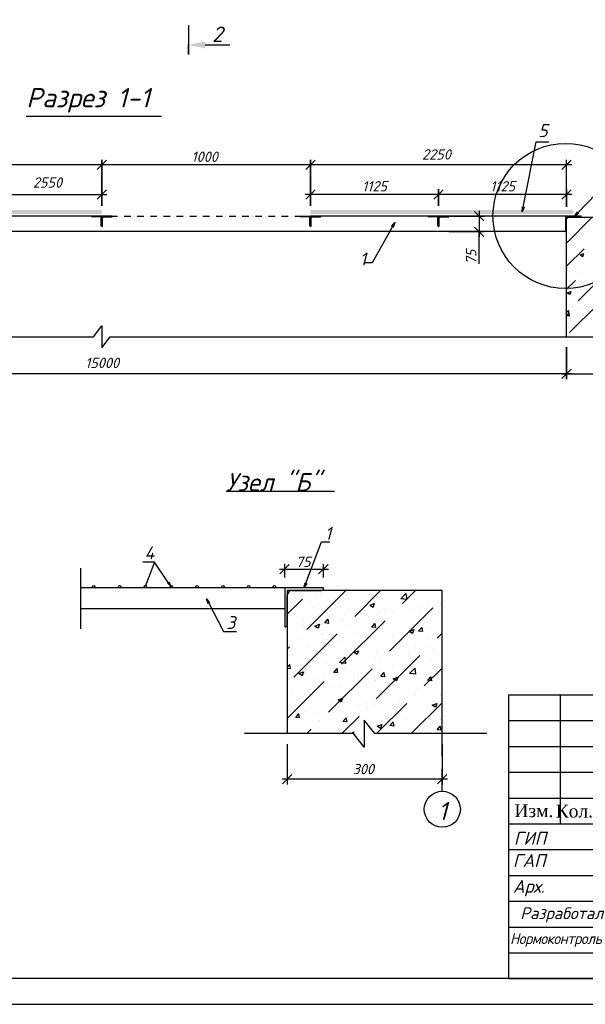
# Model space of a CAD drawing. Extents: x -119078 to 1619993, y 264752 to 340742.
# Tile 134 of 220: x 835359 to 846312, y 297222 to 316305. Entities that reach past the tile are written whole.
import ezdxf
from ezdxf.enums import TextEntityAlignment as Align

# ---------------------------------------------------------------- set-up
doc = ezdxf.new("R2010")
doc.units = 0
doc.header["$MEASUREMENT"] = 0
doc.linetypes.add('CONTI', pattern=[0])
doc.layers.get('0').update_dxf_attribs({"color": 250, "linetype": 'CONTI'})
for name, color, linetype in [('BC-Form$1$SHEET-TEXT', 7, 'Continuous'), ('PDF _Геометрия', 250, 'Continuous'), ('PDF _Сплошная заливка', 7, 'Continuous'), ('PDF _Текст', 7, 'Continuous'), ('SHTAMP', 250, 'Continuous')]:
    doc.layers.add(name, color=color, linetype=linetype)
doc.layers.add('Графа', color=7, linetype='Continuous', lineweight=30)
doc.layers.add('НАДПИСИ', color=7, linetype='Continuous', lineweight=13)
doc.layers.add('ПОДПИСИ', color=7, linetype='Continuous', lineweight=25, true_color=0xffffff)
doc.styles.add('ICOCPEUR', font='isocpeui.ttf')
doc.styles.add('ISO', font='times.ttf')
doc.styles.add('ISOCPEUR', font='isocpeui.ttf')
doc.styles.add('PDF ISOCPEUR Italic', font='isocpeui.ttf')
doc.styles.add('style2', font='times.ttf', dxfattribs={"height": 350})
doc.styles.add('ГОСТ 250', font='isocpeui.ttf', dxfattribs={"height": 250})
doc.styles.add('ГОСТ 300', font='isocpeui.ttf', dxfattribs={"height": 250})
doc.styles.add('ГОСТ 350', font='isocpeui.ttf', dxfattribs={"height": 350})

# ---------------------------------------------------------------- blocks, each defined once
blk = doc.blocks.new('подпис')
at = {"layer": 'ПОДПИСИ', "color": 5, "lineweight": 25}
for points in [[(11455381, 532519), (11455520, 532605, 0.17903), (11455562, 532678, 0.263953), (11455546, 532731, 0.190204), (11455439, 532772, 0.042436), (11455181, 532752, 0.013899), (11454174, 532517), (11454115, 532493), (11453882, 532380, 0.221782), (11453847, 532334, 0.270492), (11453872, 532305), (11455179, 532410)], [(11453991, 532491, -0.163413), (11454129, 532576, -0.667806), (11454158, 532540, -0.079434), (11453917, 532276, -0.866542), (11453898, 532297), (11453923, 532319), (11454158, 532478), (11454199, 532507), (11454264, 532591), (11454072, 532309)], [(11454383, 532593, 0.619534), (11454360, 532609), (11454273, 532534, 0.114252), (11454185, 532395, 0.215538), (11454192, 532353, 0.240273), (11454245, 532349, 0.08858), (11454403, 532470), (11454351, 532410), (11454342, 532400, 0.539095), (11454362, 532374, 0.111916), (11454481, 532411), (11454538, 532484), (11454481, 532411), (11454317, 532146, -0.358423), (11454264, 532125), (11454185, 532207, -0.402126), (11454221, 532260, -0.058846), (11454732, 532356), (11455438, 532399, 0.09128), (11455712, 532476)], [(11454538, 532484), (11454488, 532398, 0.645288), (11454510, 532376, 0.12897), (11454636, 532493), (11454594, 532430), (11454582, 532414, 0.693858), (11454605, 532387, 0.10028), (11454701, 532446), (11454746, 532507), (11454701, 532446), (11454684, 532424, 0.631808), (11454708, 532389, 0.142677), (11454805, 532452), (11454848, 532505), (11454805, 532452, 0.201941), (11454797, 532429, 0.536095), (11454830, 532405, 0.097167), (11454944, 532462), (11454981, 532503), (11454944, 532462, 0.197087), (11454932, 532431, 0.488157), (11454970, 532409, 0.093089), (11455064, 532466), (11455099, 532503), (11455064, 532466, 0.226804), (11455048, 532431, 0.355416), (11455073, 532410, 0.127937), (11455201, 532468), (11455246, 532517), (11455201, 532468, 0.196233), (11455177, 532420, 0.529409), (11455206, 532400, 0.061232), (11455381, 532519), (11455512, 532676), (11455381, 532519), (11455075, 532109)], [(11455512, 532676, -0.143099), (11455604, 532656, -0.470936), (11455617, 532604, -0.126724), (11455422, 532482), (11455497, 532497, -0.517832), (11455533, 532462, -0.176475), (11455420, 532289, -0.173079), (11455271, 532233, -0.163306), (11455188, 532261)]]:
    blk.add_lwpolyline(points, format="xyb", dxfattribs=at)
blk.add_lwpolyline([(11454115, 532493), (11454174, 532517)], dxfattribs=at)
blk = doc.blocks.new('A$C6E532752')
at = {"color": 5, "lineweight": 25}
for points in [[(2743, 2429), (2709, 2488), (2682, 2516), (2685, 2488), (2725, 2429), (2737, 2401), (2759, 2329), (2784, 2236), (2802, 2186), (2816, 2124), (2836, 2048), (2868, 1947), (2878, 1890), (2884, 1840), (2893, 1773), (2934, 1685), (2949, 1650), (2957, 1619), (2962, 1588), (2967, 1626), (2967, 1657), (2971, 1688), (2988, 1767), (3019, 1821), (3030, 1831), (3088, 1813), (3106, 1778), (3119, 1748), (3153, 1695), (3166, 1642), (3207, 1585), (3241, 1543), (3278, 1532), (3308, 1535)], [(385, 1433), (380, 1569), (321, 1749), (258, 1944), (210, 2040), (245, 2007), (287, 1975), (353, 1931), (399, 1918), (436, 1916), (474, 1941), (484, 1982), (467, 2067), (448, 2120), (427, 2157), (466, 2093), (506, 2007), (555, 1922), (602, 1823), (711, 1592), (749, 1491), (825, 1291), (868, 1187), (943, 996), (982, 875), (1013, 754), (1033, 630), (1049, 522), (1043, 416), (1007, 308), (929, 226), (815, 136), (704, 81), (535, 13), (402, 1), (314, 18), (227, 71), (137, 159), (35, 347), (12, 492), (8, 661), (75, 751), (214, 814), (217, 817), (216, 775), (183, 707), (202, 722), (286, 778), (362, 823), (424, 853), (563, 928), (732, 1029), (845, 1105), (994, 1192), (1118, 1257), (1274, 1345), (1396, 1407), (1523, 1482), (1750, 1594), (1859, 1632), (1962, 1660), (1991, 1660), (2000, 1660), (1991, 1645), (1977, 1626), (1958, 1608)], [(795, 1930), (766, 1944), (747, 1958), (732, 1969), (756, 1919), (777, 1862), (824, 1731), (861, 1650), (907, 1552), (928, 1465), (971, 1361), (999, 1299), (1019, 1250), (1060, 1148), (1086, 1070), (1110, 993), (1161, 879), (1222, 766), (1252, 693), (1282, 624), (1325, 551), (1377, 469), (1387, 437), (1386, 415), (1369, 406), (1365, 409)], [(1707, 1036), (1747, 1085), (1819, 1144), (1891, 1238), (1979, 1313), (2059, 1391), (2165, 1488), (2229, 1542), (2393, 1677), (2462, 1724), (2559, 1807), (2641, 1860), (2722, 1913), (2859, 2009), (2948, 2051), (2989, 2062), (2996, 2055)], [(2046, 1804), (2070, 1872), (2101, 1944), (2114, 2003), (2114, 2056), (2099, 2124), (2074, 2222), (2014, 2300), (1903, 2360), (1855, 2376), (1801, 2377), (1790, 2368), (1792, 2336), (1800, 2288), (1808, 2236), (1818, 2191), (1846, 2131), (1865, 2061), (1890, 2014), (1957, 1858), (2009, 1770), (2053, 1685), (2113, 1541), (2153, 1434), (2222, 1250), (2279, 1118), (2326, 993), (2364, 847), (2392, 705), (2399, 624), (2394, 571), (2362, 528), (2328, 505), (2294, 490), (2254, 483), (2188, 477), (2145, 466), (2062, 466), (2017, 466), (1987, 466), (1945, 488), (1913, 509), (1883, 532), (1855, 575), (1823, 639), (1802, 682), (1783, 739), (1781, 758), (1779, 801), (1777, 848)], [(1432, 1173), (1448, 1157), (1470, 1132), (1480, 1125), (1492, 1119), (1505, 1118), (1514, 1125), (1521, 1131), (1537, 1145), (1550, 1156), (1574, 1181), (1594, 1207), (1603, 1226), (1607, 1239), (1610, 1253), (1618, 1282), (1623, 1317), (1626, 1344), (1633, 1391), (1631, 1422), (1631, 1443), (1618, 1419), (1610, 1399), (1600, 1381), (1603, 1340), (1618, 1317), (1635, 1297), (1651, 1291), (1665, 1290), (1718, 1369), (1719, 1381), (1720, 1403), (1732, 1431), (1741, 1451), (1744, 1471), (1745, 1490), (1738, 1508), (1729, 1509), (1728, 1503), (1719, 1486), (1713, 1471), (1705, 1444), (1705, 1428), (1716, 1413), (1732, 1404), (1746, 1399), (1763, 1396), (1785, 1399), (1799, 1408), (1822, 1417), (1835, 1426), (1857, 1435), (1869, 1444), (1878, 1455), (1881, 1471), (1881, 1481), (1878, 1494), (1875, 1503)], [(2279, 1502), (2265, 1461), (2269, 1420), (2262, 1364), (2265, 1307), (2279, 1265), (2318, 1252), (2345, 1254), (2408, 1314), (2444, 1368), (2453, 1397), (2475, 1468), (2472, 1514), (2466, 1559), (2461, 1588), (2461, 1627), (2469, 1644), (2486, 1658), (2454, 1623), (2450, 1578), (2446, 1520), (2451, 1481), (2483, 1457), (2515, 1454), (2551, 1457), (2569, 1493), (2574, 1512), (2589, 1561), (2590, 1562)], [(2397, 1571), (2370, 1532), (2367, 1503), (2363, 1469), (2365, 1423), (2380, 1396), (2400, 1370), (2431, 1346), (2460, 1344), (2480, 1343), (2493, 1365), (2509, 1392), (2560, 1447), (2580, 1567), (2580, 1600), (2569, 1621), (2561, 1642), (2559, 1671), (2569, 1698), (2582, 1730), (2598, 1762), (2618, 1772)], [(2574, 1491), (2603, 1515), (2618, 1528), (2634, 1555), (2641, 1569), (2660, 1604), (2700, 1636), (2712, 1646), (2728, 1666), (2742, 1685), (2773, 1745), (2779, 1787), (2782, 1808), (2782, 1823), (2775, 1790), (2778, 1776), (2794, 1755), (2801, 1749), (2815, 1746), (2842, 1749)], [(2582, 1588), (2614, 1576), (2640, 1580), (2650, 1592), (2662, 1606), (2679, 1631), (2687, 1673), (2683, 1709), (2675, 1731), (2672, 1756), (2670, 1792), (2677, 1808), (2688, 1818), (2704, 1820), (2713, 1818)], [(1178, 1041), (1184, 1073), (1176, 1087), (1166, 1109), (1171, 1134), (1175, 1159), (1177, 1187), (1170, 1192), (1155, 1194), (1138, 1181), (1125, 1161), (1120, 1142), (1127, 1112), (1138, 1084), (1155, 1052), (1190, 1015), (1234, 985), (1242, 980), (1268, 979), (1299, 1007), (1323, 1038), (1339, 1067), (1360, 1126), (1356, 1168), (1352, 1190), (1349, 1211), (1349, 1234), (1349, 1252), (1349, 1274), (1336, 1239), (1333, 1223), (1331, 1214), (1303, 1209), (1299, 1204), (1292, 1181), (1255, 1176), (1246, 1151), (1262, 1110), (1275, 1085), (1290, 1052), (1311, 1034), (1336, 1025), (1363, 1024), (1376, 1037), (1388, 1050), (1400, 1068), (1415, 1091), (1432, 1156), (1432, 1174), (1430, 1222), (1431, 1266), (1434, 1282), (1437, 1297), (1451, 1312), (1473, 1314), (1479, 1329), (1484, 1345), (1526, 1340), (1527, 1344), (1546, 1371), (1546, 1380), (1542, 1322), (1532, 1234), (1508, 1194), (1491, 1173), (1470, 1154), (1447, 1141), (1418, 1134), (1396, 1131), (1373, 1136), (1360, 1149)], [(1530, 1229), (1542, 1212), (1557, 1204), (1585, 1194), (1591, 1202), (1609, 1200), (1619, 1205), (1645, 1223), (1669, 1249), (1676, 1260), (1685, 1281), (1698, 1313), (1704, 1324), (1704, 1324)]]:
    blk.add_spline(points, degree=3, dxfattribs=at)
blk = doc.blocks.new('A$C194E077B')
at = {"color": 5, "lineweight": 20}
for points in [[(-162, 200), (-240, 221), (-364, 241), (-364, 276), (-310, 307), (-248, 324), (-145, 351), (-37, 351), (76, 351), (195, 319), (266, 278)], [(835, 300), (835, -171), (799, -177), (729, -165), (620, -121), (593, -75), (602, -42), (665, -20), (730, 7), (798, 17), (885, 36), (885, 36), (905, 45)], [(748, 299), (746, -138)], [(42, -99), (83, -76), (96, -68), (110, -53), (122, -42), (131, -27), (137, -5), (137, 22), (125, 42), (110, 57), (100, 67), (80, 78), (58, 91), (13, 103), (-19, 112), (-87, 112), (-127, 112), (-231, 105), (-249, 100), (-271, 100), (-317, 88), (-348, 80), (-409, 70), (-436, 66), (-497, 49), (-543, 37), (-617, 24), (-665, 5), (-728, -12), (-787, -37), (-841, -58), (-859, -64), (-880, -77), (-894, -91), (-904, -101), (-904, -112), (-894, -123), (-871, -130), (-840, -134), (-808, -134), (-760, -134), (-737, -134), (-654, -127), (-612, -124), (-491, -116), (-389, -109), (-287, -102), (-158, -97), (-39, -97), (85, -89), (174, -89), (222, -82), (269, -75), (318, -67), (369, -63), (369, -63)], [(0, 0), (0, -92)], [(41, 2), (41, -98)], [(203, -24), (196, 1), (191, 21), (185, 44), (185, 65), (176, 81), (169, 93), (189, 73), (200, 70), (220, 70), (242, 70), (259, 75), (272, 78), (279, 90), (279, 70), (274, 51), (262, 26), (252, 0), (252, -16), (261, -33), (282, -45), (303, -50), (329, -43), (347, -33), (361, -19), (368, -6), (371, 33), (368, -6), (372, -22), (382, -27), (392, -33), (406, -29), (418, -26), (433, -12), (438, -3), (438, 39), (438, -3), (453, -18), (464, -25), (477, -25), (504, -20), (521, -3), (528, 9), (524, 23), (522, 41), (522, 48), (526, 55), (535, 63), (549, 63), (569, 49), (579, 25), (585, 1), (580, -18), (565, -26), (549, -26), (531, -8), (528, 9)], [(593, 2), (615, 20), (621, 30), (635, 45), (637, 70), (635, 45), (635, 19), (646, 1), (664, -10), (680, -10), (701, 0), (705, 13), (705, 35), (699, 66), (686, 94), (680, 122)], [(682, 123), (691, 107), (705, 87), (717, 87)], [(898, 116), (898, 60), (906, 31), (917, -11)], [(910, 55), (903, 116)], [(952, -13), (967, 14), (978, 53), (978, 112), (973, 131)], [(962, 114), (967, 97), (978, 53), (987, 20), (1013, 5), (1032, 10), (1061, 39), (1076, 96), (1076, 123), (1074, 180)], [(1064, 182), (1056, 151), (1045, 113), (1045, 80), (1055, 46), (1070, 20), (1088, 9), (1109, 9), (1132, 31), (1138, 57), (1138, 93)]]:
    blk.add_lwpolyline(points, dxfattribs=at)
for centre, radius, start, end in [((681, 122), 1.13, 41.4, 190.5897), ((901, 116), 2.8, 15.3098, 164.5601), ((899, 54), 10.7, 301.2071, 10.1496), ((979, 116), 16.6, 111.912, 188.6151), ((1068, 178), 5.72, 18.1801, 138.9915), ((935, -4), 19.1, 202.8625, 330.9274)]:
    blk.add_arc(centre, radius, start, end, dxfattribs=at)
blk = doc.blocks.new('ПЛДПИС')
at = {"color": 0, "linetype": 'ByBlock', "lineweight": 9}
for points in [[(1768167, 34601), (1768274, 34710), (1768312, 34693), (1768357, 34634), (1768439, 34683), (1768465, 34730), (1768458, 34730), (1768452, 34716), (1768444, 34693), (1768248, 34291), (1768239, 34262), (1768224, 34236), (1768215, 34224), (1768175, 34213), (1768276, 34380), (1768300, 34412), (1768456, 34579), (1768495, 34627), (1768529, 34664), (1768567, 34702), (1768592, 34709), (1768598, 34695), (1768596, 34655), (1768563, 34579)], [(1768291, 34400), (1768434, 34437), (1768462, 34447), (1768479, 34446), (1768464, 34405), (1768450, 34379), (1768443, 34362), (1768432, 34337), (1768424, 34314), (1768403, 34251), (1768390, 34195), (1768377, 34148), (1768363, 34113), (1768320, 34171), (1768390, 34246), (1768422, 34269), (1768477, 34304), (1768517, 34328), (1768535, 34345), (1768555, 34375), (1768568, 34396), (1768582, 34424), (1768584, 34440), (1768567, 34435), (1768560, 34422), (1768555, 34411), (1768548, 34391), (1768537, 34364), (1768531, 34347), (1768524, 34324), (1768521, 34309), (1768519, 34300), (1768519, 34289), (1768544, 34292), (1768564, 34304), (1768593, 34331), (1768637, 34368), (1768668, 34404), (1768686, 34438), (1768686, 34457), (1768678, 34464), (1768654, 34428), (1768646, 34402), (1768637, 34371), (1768633, 34343), (1768632, 34323), (1768635, 34310), (1768652, 34308), (1768663, 34317), (1768696, 34351), (1768732, 34384), (1768762, 34415), (1768778, 34444), (1768780, 34462), (1768775, 34466), (1768760, 34450), (1768751, 34420), (1768740, 34380), (1768734, 34359), (1768732, 34347), (1768736, 34333), (1768748, 34323), (1768768, 34330), (1768801, 34358), (1768825, 34380), (1768869, 34428), (1768893, 34461), (1768900, 34485), (1768892, 34487), (1768873, 34465), (1768858, 34431), (1768850, 34405), (1768845, 34386), (1768845, 34357), (1768850, 34342), (1768867, 34334), (1768880, 34339), (1768915, 34364), (1768944, 34396), (1768964, 34438), (1768983, 34482), (1768980, 34511), (1768959, 34502), (1768953, 34480), (1768949, 34444), (1768944, 34409), (1768941, 34371), (1768942, 34347), (1768944, 34344), (1768954, 34339), (1768979, 34347), (1769007, 34370), (1769056, 34414), (1769101, 34463), (1769168, 34549), (1769212, 34624), (1769245, 34696), (1769263, 34731), (1769265, 34761), (1769252, 34754), (1769242, 34732), (1769241, 34724), (1769233, 34693), (1769221, 34653), (1769196, 34589), (1769166, 34514), (1769144, 34459), (1769121, 34409), (1769111, 34382), (1769099, 34350), (1769096, 34345), (1769092, 34342), (1769085, 34339), (1769087, 34355), (1769094, 34373), (1769101, 34389), (1769126, 34445), (1769163, 34518), (1769186, 34556), (1769203, 34585), (1769232, 34625), (1769258, 34661), (1769292, 34681), (1769309, 34674), (1769332, 34643), (1769333, 34586), (1769305, 34557), (1769265, 34526), (1769235, 34515), (1769217, 34514), (1769213, 34521), (1769263, 34541), (1769302, 34539), (1769332, 34526), (1769343, 34499), (1769323, 34458), (1769301, 34426), (1769267, 34400), (1769223, 34379), (1769168, 34371), (1769130, 34373), (1769121, 34381), (1769121, 34411)], [(1768636, 34367), (1768797, 34545), (1768832, 34624), (1768811, 34686), (1768788, 34673), (1768773, 34647), (1768752, 34588), (1768723, 34494), (1768702, 34421), (1768681, 34356), (1768651, 34269), (1768487, 34082), (1768486, 34142), (1768627, 34279), (1768815, 34318), (1769007, 34332)]]:
    blk.add_spline(points, degree=3, dxfattribs=at)
blk = doc.blocks.new('A$Cbab827f9')
at = {"layer": 'Графа'}
for p, q in [((-18500, 5500), (0, 5500)), ((-18500, 5500), (0, 5500)), ((-18500, 5500), (-18500, 0)), ((-17500, 5500), (-17500, 3000)), ((-16500, 5500), (-16500, 0)), ((-15500, 5500), (-15500, 3000)), ((-14314, 5500), (-14314, 0)), ((-13000, 5500), (-13000, 0)), ((-12000, 5500), (-12000, 0)), ((0, 5500), (0, 0)), ((0, 5500), (0, 0)), ((-18500, 5000), (-12000, 5000)), ((-18500, 4500), (-12000, 4500)), ((-12000, 4500), (0, 4500)), ((-18500, 4000), (-12000, 4000)), ((-18500, 3500), (-12000, 3500)), ((-18500, 3000), (0, 3000)), ((-5000, 3000), (-5000, 0)), ((-3500, 3000), (-3500, 1500)), ((-2000, 3000), (-2000, 1500)), ((-18500, 2500), (-12000, 2500)), ((-5000, 2500), (0, 2500)), ((-18500, 2000), (-12000, 2000)), ((-18500, 1500), (-12000, 1500)), ((-12000, 1500), (0, 1500)), ((-18500, 1000), (-12000, 1000)), ((-18500, 500), (-12000, 500)), ((-18500, 0), (0, 0)), ((-18500, 0), (0, 0))]:
    blk.add_line(p, q, dxfattribs=at)
at = {"color": 7, "lineweight": 30, "xscale": 0.8941363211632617, "yscale": 0.8941363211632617, "zscale": 0.8941363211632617}
blk.add_blockref('A$C194E077B', (-14020, 2684), dxfattribs=at)
at = {"color": 1, "lineweight": 15, "xscale": 0.9504, "yscale": 0.9504, "zscale": 0.9504}
for p in [(-10900254, -503824), (-10900254, -504324)]:
    blk.add_blockref('подпис', p, dxfattribs=at)
at = {"color": 5, "linetype": 'ByBlock', "lineweight": 9}
blk.add_blockref('ПЛДПИС', (-1782243, -33214), dxfattribs=at)
at = {"color": 2, "lineweight": 40, "xscale": 0.3934101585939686, "yscale": 0.3934101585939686, "zscale": 0.3934101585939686}
blk.add_blockref('A$C6E532752', (-14109, 221), dxfattribs=at)
at = {"style": 'ISOCPEUR'}
for s, p in [('ГAП            ', (-18415, 2164)), ('Арх.  ', (-18415, 1664))]:
    blk.add_text(s, height=250, dxfattribs=at).set_placement(p)
at = {"color": 7, "linetype": 'ByBlock', "lineweight": 25, "style": 'ГОСТ 300'}
blk.add_text('20', height=300, dxfattribs=at).set_placement((-1261, 1850, 0))
at = {"color": 18, "lineweight": 30, "true_color": 0x000000, "insert": (-780, 5640), "char_height": 300, "attachment_point": 1, "style": 'ISO'}
blk.add_mtext_dynamic_manual_height_columns('\\pi14405.478;{\\C256; \\H0.83333x;\\C7;АС}', width=5530.42, gutter_width=2000, heights=[0], dxfattribs=at)
at = {"insert": (-18397, 2846, 0), "char_height": 250, "attachment_point": 1, "style": 'ISOCPEUR'}
blk.add_mtext_dynamic_manual_height_columns('ГИП', width=1128.03, gutter_width=1500, heights=[0], dxfattribs=at)
at = {"color": 7, "lineweight": 20, "insert": (-16356, 2857), "char_height": 250, "attachment_point": 1, "style": 'ISO'}
blk.add_mtext_dynamic_manual_height_columns('Ураков Х', width=2171.11, gutter_width=1500, heights=[0], dxfattribs=at)
at = {"attachment_point": 1}
for s, insert, char_height, width, style in [('\\pxi7.19849;Площадка ЛОС 500м3', (-11883, 2361), 250, 5930.2, 'ISO'), ('{\\W0.95;\\T0.95;Нормоконтроль}', (-18469, 881), 210, 1971.75, 'ISOCPEUR')]:
    blk.add_mtext(s, dxfattribs=dict(at, insert=insert, char_height=char_height, width=width, style=style))
at = {"color": 3, "lineweight": 30, "insert": (-16415, 911), "char_height": 230, "width": 2499.02, "attachment_point": 1, "style": 'PDF ISOCPEUR Italic'}
blk.add_mtext('\\pt500;{\\W0.8;\\C7;Насриддинов Ф.}', dxfattribs=at)
at = {"layer": 'BC-Form$1$SHEET-TEXT', "width": 12000, "attachment_point": 5, "style": 'ГОСТ 350'}
for s, insert, char_height in [('Разработал', (-17469, 1237), 230), ('Каршиев С.', (-15395, 1237), 250)]:
    blk.add_mtext(s, dxfattribs=dict(at, insert=insert, char_height=char_height))
at = {"layer": 'SHTAMP', "style": 'ГОСТ 250'}
for p in [(-16456, 2123), (-16456, 1623)]:
    blk.add_text('Жулиев С.Б. ', height=250, dxfattribs=at).set_placement(p)
at = {"layer": 'SHTAMP', "attachment_point": 4, "style": 'style2'}
for s, insert, char_height, width in [('\\pxi0.02539,ql;Заказчик: ГУП «Инжиниринговая компания по строительству объектов водоснабжения и водоотведения» ', (-11864, 5041), 220, 10364.55), ('{\\H1.00436x;\\C7;Kasbi tumani hududida joylashgan Renovasiya \\Phududining oqova suv tizimini barpo\\C256; qilish}', (-11901, 3715), 250, 11834.1)]:
    blk.add_mtext(s, dxfattribs=dict(at, insert=insert, char_height=char_height, width=width))
at = {"layer": 'НАДПИСИ', "linetype": 'Continuous', "ltscale": 1000, "style": 'ISO'}
for s, p in [('Изм.', (-18009, 3255)), ('Кол.уч.', (-16988, 3248)), ('Лист.', (-16000, 3250)), ('Nдок.', (-14885, 3250)), ('Подп.', (-13750, 3250)), ('Дата', (-12500, 3250))]:
    blk.add_text(s, height=250, dxfattribs=at).set_placement(p, align=Align.MIDDLE_CENTER)
at = {"layer": 'НАДПИСИ', "linetype": 'Continuous', "ltscale": 1000, "char_height": 250, "attachment_point": 5, "style": 'ISO'}
for s, insert, width in [('Стадия', (-4250, 2750), 1400), ('Лист', (-2750, 2750), 1400), ('Листов', (-1000, 2750), 1900), ('РП', (-4250, 2000), 12000)]:
    blk.add_mtext(s, dxfattribs=dict(at, insert=insert, width=width))

msp = doc.modelspace()

# ---------------------------------------------------------------- linework, layer by layer
at = {"layer": 'PDF _Геометрия', "lineweight": -3}
msp.add_line((821831.343, 297222.487), (863824.946, 297222.487), dxfattribs=at)
at = {"layer": 'PDF _Геометрия', "lineweight": 30}
msp.add_lwpolyline([(863327.164, 326415.968), (863327.164, 297720.269), (823830.839, 297720.269), (823830.839, 326415.968)], close=True, dxfattribs=at)
at = {"layer": 'PDF _Геометрия', "color": 7, "lineweight": -3}
for points in [[(838626.275, 316200.968), (838626.275, 315632.074), (838626.275, 315816.128)], [(838952.552, 315816.128), (839429.42, 315816.128)], [(835484.807, 314435.723), (837388.093, 314435.723), (838103.394, 314435.723)], [(845089.081, 312578.45), (845109.997, 312674.66), (845360.979, 313937.94), (845432.091, 313937.94), (845607.779, 313937.94)], [(846101.379, 312498.972), (846172.49, 312570.084), (846519.683, 312921.46), (846590.795, 312921.46), (846770.666, 312921.46)], [(845126.729, 312670.477), (845089.081, 312578.45), (845093.264, 312678.843)], [(846185.04, 312557.535), (846101.379, 312498.972), (846159.941, 312578.45)], [(836948.873, 312498.972), (827967.872, 312498.972)], [(836748.087, 312490.606), (836748.087, 312498.972), (836948.873, 312498.972), (836948.873, 312298.186), (836944.69, 312298.186)], [(836911.226, 312482.24), (836756.453, 312482.24)], [(836936.324, 312306.552), (836936.324, 312461.325)], [(837149.659, 312490.606), (837149.659, 312498.972), (836948.873, 312498.972), (836948.873, 312298.186), (836953.056, 312298.186)], [(836961.422, 312306.552), (836961.422, 312461.325)], [(836986.52, 312482.24), (837141.293, 312482.24)], [(837149.659, 312498.972), (837254.235, 312498.972)], [(837316.981, 312498.972), (837316.981, 312498.972)], [(837383.91, 312498.972), (837509.401, 312498.972)], [(837572.147, 312498.972), (837572.147, 312498.972)], [(837634.893, 312498.972), (837764.567, 312498.972)], [(837827.313, 312498.972), (837827.313, 312498.972)], [(837890.058, 312498.972), (838015.55, 312498.972)], [(838082.479, 312498.972), (838082.479, 312498.972)], [(838145.224, 312498.972), (838270.716, 312498.972)], [(838333.461, 312498.972), (838333.461, 312498.972)], [(838396.207, 312498.972), (838525.881, 312498.972)], [(838588.627, 312498.972), (838588.627, 312498.972)], [(838651.373, 312498.972), (838781.047, 312498.972)], [(838843.793, 312498.972), (838843.793, 312498.972)], [(838906.539, 312498.972), (839032.03, 312498.972)], [(839094.776, 312498.972), (839094.776, 312498.972)], [(839161.705, 312498.972), (839287.196, 312498.972)], [(839349.942, 312498.972), (839349.942, 312498.972)], [(839412.687, 312498.972), (839542.362, 312498.972)], [(839605.107, 312498.972), (839605.107, 312498.972)], [(839667.853, 312498.972), (839793.345, 312498.972)], [(839860.273, 312498.972), (839860.273, 312498.972)], [(839923.019, 312498.972), (840048.51, 312498.972)], [(840111.256, 312498.972), (840111.256, 312498.972)], [(840178.185, 312498.972), (840303.676, 312498.972)], [(840366.422, 312498.972), (840366.422, 312498.972)], [(840429.168, 312498.972), (840558.842, 312498.972)], [(840621.588, 312498.972), (840621.588, 312498.972)], [(840684.333, 312498.972), (840788.91, 312498.972)], [(840788.91, 312490.606), (840788.91, 312498.972), (840989.696, 312498.972), (840989.696, 312298.186), (840985.513, 312298.186)], [(840952.048, 312482.24), (840797.276, 312482.24)], [(840977.147, 312306.552), (840977.147, 312461.325)], [(841190.482, 312490.606), (841190.482, 312498.972), (840989.696, 312498.972), (840989.696, 312298.186), (840993.879, 312298.186)], [(845929.874, 312498.972), (840989.696, 312498.972)], [(841002.245, 312306.552), (841002.245, 312461.325)], [(841027.343, 312482.24), (841182.116, 312482.24)], [(843269.456, 312490.606), (843269.456, 312498.972), (843470.242, 312498.972), (843470.242, 312298.186), (843466.059, 312298.186)], [(843432.595, 312482.24), (843277.822, 312482.24)], [(843457.693, 312306.552), (843457.693, 312461.325)], [(843671.029, 312490.606), (843671.029, 312498.972), (843470.242, 312498.972), (843470.242, 312298.186), (843474.425, 312298.186)], [(843482.791, 312306.552), (843482.791, 312461.325)], [(843507.89, 312482.24), (843662.662, 312482.24)], [(846231.053, 312490.606), (846231.053, 312498.972), (845929.874, 312498.972), (845929.874, 312197.793), (845938.24, 312197.793)], [(845950.789, 310160.649), (845950.789, 312478.057), (847151.323, 312478.057), (847151.323, 310160.649)], [(845950.789, 312210.342), (845950.789, 312440.41)], [(845984.253, 312478.057), (846218.504, 312478.057)], [(845929.874, 312197.793), (827951.14, 312197.793)], [(842625.267, 312373.48), (842575.07, 312285.636), (842186.047, 311591.251), (842114.935, 311591.251), (842022.908, 311591.251)], [(842562.521, 312294.003), (842625.267, 312373.48), (842591.803, 312277.27)], [(825964.193, 310160.649), (835451.342, 310160.649), (836785.734, 310160.649), (836948.873, 310369.802), (836948.873, 309947.314), (837112.012, 310160.649), (838450.587, 310160.649), (847883.356, 310160.649)], [(839358.308, 307169.771), (840609.039, 307169.771), (840880.937, 307169.771), (841186.299, 307169.771), (841454.014, 307169.771)], [(840864.204, 305291.583), (840901.852, 305383.61), (841203.031, 306182.572), (841274.143, 306182.572), (841366.17, 306182.572)], [(838291.631, 305316.681), (838233.068, 305396.159), (837969.536, 305789.366), (837898.425, 305789.366), (837743.652, 305789.366)], [(837969.536, 305789.366), (837789.665, 305316.681)], [(836534.751, 305672.24), (836534.751, 304496.804)], [(838249.8, 305408.708), (838291.631, 305316.681), (838220.519, 305387.793)], [(840918.584, 305379.427), (840864.204, 305291.583), (840885.12, 305387.793)], [(840491.913, 305291.583), (836534.751, 305291.583)], [(841240.679, 305270.668), (841240.679, 305291.583), (840491.913, 305291.583), (840491.913, 304538.635), (840508.646, 304538.635)], [(843541.354, 302468.027), (843541.354, 305241.386), (840542.11, 305241.386), (840542.11, 302468.027)], [(840542.11, 304572.099), (840542.11, 305149.359)], [(840629.954, 305241.386), (841211.397, 305241.386)], [(839006.932, 304986.221), (838977.651, 305082.431), (839036.213, 305002.953)], [(838977.651, 305082.431), (839023.664, 304994.587), (839303.928, 304446.608), (839375.04, 304446.608), (839554.911, 304446.608)], [(840491.913, 304890.011), (836534.751, 304890.011)], [(844407.245, 302468.027), (843541.354, 302468.027), (842236.244, 302468.027), (842031.274, 302731.559), (842031.274, 302204.495), (841826.305, 302468.027), (840793.093, 302468.027), (839713.867, 302468.027)]]:
    msp.add_lwpolyline(points, dxfattribs=at)
at = {"layer": 'PDF _Геометрия', "color": 251, "lineweight": -3, "true_color": 0x535353}
for points in [[(837040.9, 313582.381), (836861.029, 313402.51)], [(836948.873, 313590.747), (836948.873, 312695.575)], [(841081.723, 313582.381), (840897.669, 313402.51)], [(840989.696, 313590.747), (840989.696, 312695.575)], [(843558.086, 313005.121), (843378.215, 312825.25)], [(843470.242, 313017.67), (843470.242, 312695.575)], [(845950.789, 309340.772), (845950.789, 309959.863)], [(845858.762, 309353.321), (846038.633, 309533.192)]]:
    msp.add_lwpolyline(points, close=True, dxfattribs=at)
for points in [[(845858.762, 313402.51), (846038.633, 313582.381)], [(845950.789, 313017.67), (845950.789, 312678.843), (845950.789, 313590.747)], [(837049.266, 313490.354), (827850.747, 313490.354)], [(841090.089, 313490.354), (836848.48, 313490.354)], [(846051.182, 313490.354), (840889.303, 313490.354)], [(836861.029, 312825.25), (837040.9, 313005.121)], [(836948.873, 312695.575), (836948.873, 313017.67)], [(841081.723, 313005.121), (840897.669, 312825.25)], [(840989.696, 312695.575), (840989.696, 313017.67)], [(845858.762, 312825.25), (846038.633, 313005.121)], [(834648.197, 312917.277), (837049.266, 312917.277)], [(843570.635, 312917.277), (840889.303, 312917.277)], [(846051.182, 312917.277), (843369.849, 312917.277)], [(844344.499, 312406.945), (844164.628, 312586.816)], [(844256.655, 312599.365), (844256.655, 312097.399)], [(843671.029, 312498.972), (844357.048, 312498.972)], [(843671.029, 312197.793), (844357.048, 312197.793)], [(844164.628, 312285.636), (844344.499, 312105.766)], [(844256.655, 311574.519), (844256.655, 312197.793)], [(846051.182, 309441.165), (827850.747, 309441.165)], [(845850.396, 309441.165), (847251.716, 309441.165)], [(840579.757, 305747.535), (840399.886, 305567.664)], [(840491.913, 305492.369), (840491.913, 305755.901)], [(841148.652, 305567.664), (841332.706, 305747.535)], [(841240.679, 305492.369), (841240.679, 305755.901)], [(840391.52, 305655.508), (841341.072, 305655.508)], [(840542.11, 302267.241), (840542.11, 301485.011)], [(843541.354, 302267.241), (843541.354, 301485.011)], [(843641.747, 301585.404), (840441.717, 301585.404)], [(840629.954, 301677.431), (840450.083, 301497.56)], [(843449.327, 301497.56), (843629.198, 301677.431)]]:
    msp.add_lwpolyline(points, dxfattribs=at)
at = {"layer": 'PDF _Геометрия', "color": 8, "lineweight": -3, "true_color": 0x767676}
for points in [[(845950.789, 311976.091), (846448.571, 312478.057)], [(845954.972, 312427.86), (845954.972, 312427.86)], [(845984.253, 312181.061), (845984.253, 312181.061)], [(846026.084, 312143.413), (846026.084, 312143.413)], [(846072.097, 312114.132), (846072.097, 312114.132)], [(846185.039, 312155.962), (846185.039, 312155.962)], [(845950.789, 311528.505), (846289.616, 311867.332)], [(845971.704, 311842.234), (845971.704, 311842.234)], [(845984.253, 311700.01), (845984.253, 311700.01)], [(846210.138, 311750.207), (846264.517, 311716.742), (846281.25, 311775.305)], [(846214.321, 311750.207), (846285.433, 311775.305)], [(845959.155, 311503.407), (845959.155, 311503.407)], [(846088.829, 311461.577), (846088.829, 311461.577)], [(846130.66, 311428.112), (846130.66, 311428.112)], [(845950.789, 311080.919), (846122.294, 311252.424)], [(846176.673, 310859.218), (846737.202, 311419.746)], [(846235.236, 311361.184), (846235.236, 311361.184)], [(846118.111, 311060.004), (846118.111, 311060.004)], [(846214.321, 311055.821), (846214.321, 311055.821)], [(846185.039, 310871.767), (846185.039, 310871.767)], [(845950.789, 310637.517), (845984.253, 310670.981), (845992.619, 310574.771), (845950.789, 310583.137)], [(846009.351, 310240.127), (846569.88, 310800.655)], [(846063.731, 310746.276), (846063.731, 310746.276)], [(846235.236, 310708.628), (846235.236, 310708.628)], [(845950.789, 310629.15), (845954.972, 310633.333)], [(846013.535, 310558.039), (845950.789, 310566.405), (846000.985, 310624.967)], [(846009.351, 310558.039), (845996.802, 310624.967)], [(846017.718, 310537.123), (846017.718, 310537.123)], [(845971.704, 310307.056), (845971.704, 310307.056)], [(845980.07, 310411.632), (845980.07, 310411.632)], [(846231.053, 310399.083), (846231.053, 310399.083)], [(840918.584, 304488.438), (841675.715, 305241.386)], [(841102.638, 305132.627), (841102.638, 305132.627)], [(841182.116, 305178.641), (841182.116, 305178.641)], [(841847.22, 304739.421), (842349.186, 305241.386)], [(842286.44, 305191.19), (842286.44, 305191.19)], [(842771.674, 304990.404), (843022.656, 305241.386)], [(840542.11, 304781.251), (840834.923, 305074.065)], [(840701.066, 305115.895), (840701.066, 305115.895)], [(840801.459, 305086.614), (840801.459, 305086.614)], [(840985.513, 305015.502), (840985.513, 305015.502)], [(841479.112, 305057.332), (841479.112, 305057.332)], [(841629.702, 305099.163), (841629.702, 305099.163)], [(842140.034, 304961.122), (842206.962, 304919.292), (842232.061, 304994.587)], [(842144.217, 304961.122), (842232.061, 304998.77)], [(842156.766, 305032.234), (842156.766, 305032.234)], [(842834.419, 305002.953), (842834.419, 305002.953)], [(843072.853, 304940.207), (843072.853, 304940.207)], [(843248.541, 304994.587), (843248.541, 304994.587)], [(843512.073, 304973.672), (843512.073, 304973.672)], [(843528.805, 305074.065), (843528.805, 305074.065)], [(841069.174, 304919.292), (841069.174, 304919.292)], [(841650.617, 304781.251), (841650.617, 304781.251)], [(841746.827, 304890.011), (841746.827, 304890.011)], [(841968.529, 304823.082), (841968.529, 304823.082)], [(842273.891, 304768.702), (842273.891, 304768.702)], [(842332.454, 304814.716), (842332.454, 304814.716)], [(842424.481, 304860.729), (842424.481, 304860.729)], [(842449.579, 304890.011), (842449.579, 304890.011)], [(842520.691, 304065.95), (843361.483, 304906.743)], [(842604.352, 304823.082), (842604.352, 304823.082)], [(842926.446, 304860.729), (842926.446, 304860.729)], [(843102.134, 304831.448), (843102.134, 304831.448)], [(840847.472, 304676.675), (840847.472, 304676.675)], [(840847.472, 304559.55), (840847.472, 304559.55)], [(840972.964, 304593.014), (840972.964, 304593.014)], [(841324.34, 304685.041), (841341.072, 304605.563), (841265.777, 304613.93), (841328.523, 304685.041)], [(841587.872, 304685.041), (841587.872, 304685.041)], [(841592.055, 303814.968), (842437.03, 304655.76)], [(841612.97, 304672.492), (841612.97, 304672.492)], [(841679.899, 304572.099), (841679.899, 304572.099)], [(842252.976, 304526.086), (842177.681, 304534.452), (842236.244, 304605.563), (842248.793, 304526.086)], [(840546.293, 304442.425), (840546.293, 304442.425)], [(840667.601, 303559.802), (841508.394, 304400.594)], [(841223.946, 304413.143), (841223.946, 304413.143)], [(841901.6, 304383.862), (841901.6, 304383.862)], [(842114.935, 304388.045), (842114.935, 304388.045)], [(842909.714, 304438.242), (842909.714, 304438.242)], [(842913.897, 304492.621), (842913.897, 304492.621)], [(843164.88, 304446.608), (843085.402, 304454.974), (843148.148, 304526.086), (843160.697, 304446.608)], [(843231.809, 304534.452), (843231.809, 304534.452)], [(843445.144, 304316.933), (843541.354, 304413.143)], [(840751.262, 304316.933), (840751.262, 304316.933)], [(841315.973, 304283.469), (841315.973, 304283.469)], [(841596.238, 304250.005), (841596.238, 304250.005)], [(841633.885, 304325.299), (841633.885, 304325.299)], [(842257.159, 304346.215), (842257.159, 304346.215)], [(842583.437, 304354.581), (842583.437, 304354.581)], [(843018.473, 304183.076), (843018.473, 304183.076)], [(843261.09, 304329.482), (843261.09, 304329.482)], [(840542.11, 304107.781), (840583.94, 304149.611)], [(840956.231, 304170.527), (840956.231, 304170.527)], [(842278.074, 304057.584), (842278.074, 304057.584)], [(842583.437, 303990.656), (842583.437, 303990.656)], [(842892.982, 304011.571), (842892.982, 304011.571)], [(842901.348, 304032.486), (842901.348, 304032.486)], [(843277.822, 304149.611), (843277.822, 304149.611)], [(843382.398, 304095.232), (843382.398, 304095.232)], [(843537.171, 304095.232), (843537.171, 304095.232)], [(840542.11, 303748.039), (840592.306, 303810.785)], [(840542.11, 303735.49), (840604.856, 303731.307), (840588.123, 303810.785)], [(840797.276, 303802.419), (840797.276, 303802.419)], [(841299.241, 303823.334), (841299.241, 303823.334)], [(841537.675, 303927.91), (841537.675, 303927.91)], [(841583.688, 303827.517), (841583.688, 303827.517)], [(841780.292, 303886.079), (841780.292, 303886.079)], [(842240.427, 303923.727), (842240.427, 303923.727)], [(842265.525, 303141.497), (843110.5, 303982.29)], [(842353.369, 303898.629), (842353.369, 303898.629)], [(843323.836, 303902.812), (843323.836, 303902.812)], [(840567.208, 303622.548), (840567.208, 303622.548)], [(840939.499, 303748.039), (840939.499, 303748.039)], [(840977.147, 303764.771), (840977.147, 303764.771)], [(840981.33, 303781.503), (840981.33, 303781.503)], [(841341.072, 302886.331), (842181.864, 303727.124)], [(841424.733, 303643.463), (841424.733, 303643.463)], [(841500.028, 303731.307), (841516.76, 303651.829), (841441.465, 303656.012), (841504.211, 303731.307)], [(841654.8, 303735.49), (841654.8, 303735.49)], [(841843.037, 303651.829), (841843.037, 303651.829)], [(842332.454, 303706.209), (842332.454, 303706.209)], [(842428.664, 303572.351), (842353.369, 303576.534), (842411.932, 303651.829), (842424.481, 303572.351)], [(842583.437, 303777.32), (842583.437, 303777.32)], [(843010.107, 303681.11), (843010.107, 303681.11)], [(843194.161, 303392.48), (843541.354, 303739.673)], [(843520.439, 303672.744), (843520.439, 303672.744)], [(840542.11, 302760.84), (841257.411, 303476.141)], [(841102.638, 303522.154), (841102.638, 303522.154)], [(841244.862, 303593.266), (841244.862, 303593.266)], [(841922.515, 303563.985), (841922.515, 303563.985)], [(842227.878, 303501.239), (842227.878, 303501.239)], [(842248.793, 303492.873), (842248.793, 303492.873)], [(842566.704, 303534.704), (842566.704, 303534.704)], [(842600.169, 303538.887), (842600.169, 303538.887)], [(842876.25, 303589.083), (842876.25, 303589.083)], [(843047.755, 303597.449), (843047.755, 303597.449)], [(843340.568, 303492.873), (843265.273, 303497.056), (843323.836, 303572.351), (843336.385, 303492.873)], [(843277.822, 303509.605), (843277.822, 303509.605)], [(840646.686, 303279.538), (840646.686, 303279.538)], [(840926.95, 303325.551), (840926.95, 303325.551)], [(840964.598, 303321.368), (840964.598, 303321.368)], [(841445.648, 303384.114), (841445.648, 303384.114)], [(841566.956, 303405.029), (841566.956, 303405.029)], [(843026.839, 303225.158), (843026.839, 303225.158)], [(843068.67, 303333.917), (843068.67, 303333.917)], [(843503.707, 303250.256), (843503.707, 303250.256)], [(840726.164, 303120.582), (840726.164, 303120.582)], [(841403.817, 303091.301), (841403.817, 303091.301)], [(841587.872, 303078.752), (841587.872, 303078.752)], [(842081.471, 303062.019), (842081.471, 303062.019)], [(842211.145, 303078.752), (842211.145, 303078.752)], [(842232.061, 303032.738), (842232.061, 303032.738)], [(842269.708, 302468.027), (842855.335, 303053.653)], [(842328.271, 303204.243), (842328.271, 303204.243)], [(842713.111, 303095.484), (842713.111, 303095.484)], [(842759.125, 303032.738), (842759.125, 303032.738)], [(842863.701, 303166.596), (842863.701, 303166.596)], [(842943.179, 302468.027), (843541.354, 303066.202)], [(843516.256, 303200.06), (843516.256, 303200.06)], [(840784.727, 302773.389), (840705.249, 302781.755), (840767.994, 302857.05)], [(840780.544, 302773.389), (840767.994, 302852.867)], [(840843.289, 302949.077), (840843.289, 302949.077)], [(840910.218, 302903.064), (840910.218, 302903.064)], [(841111.004, 302886.331), (841111.004, 302886.331)], [(841550.224, 302982.541), (841550.224, 302982.541)], [(841914.149, 302990.908), (841914.149, 302990.908)], [(842098.203, 302969.992), (842098.203, 302969.992)], [(843436.778, 303003.457), (843436.778, 303003.457)], [(840542.11, 302744.108), (840546.293, 302744.108), (840542.11, 302731.559)], [(840629.954, 302819.403), (840629.954, 302819.403)], [(841173.75, 302719.01), (841173.75, 302719.01)], [(841596.238, 302468.027), (841930.881, 302802.67)], [(841675.715, 302773.389), (841692.448, 302693.911), (841617.153, 302702.277), (841679.899, 302773.389)], [(842194.413, 302656.264), (842194.413, 302656.264)], [(842587.62, 302693.911), (842604.352, 302614.433), (842529.057, 302622.8), (842591.803, 302693.911)], [(842846.968, 302744.108), (842846.968, 302744.108)], [(843181.612, 302698.094), (843181.612, 302698.094)], [(843486.975, 302827.769), (843486.975, 302827.769)], [(843499.524, 302739.925), (843499.524, 302739.925)], [(840893.486, 302480.576), (840893.486, 302480.576)], [(840922.767, 302468.027), (841006.428, 302551.688)], [(841537.675, 302560.054), (841537.675, 302560.054)], [(841579.505, 302488.942), (841579.505, 302488.942)], [(841788.658, 302468.027), (841822.122, 302501.491), (841826.305, 302468.027)], [(841897.417, 302530.772), (841897.417, 302530.772)], [(842378.467, 302593.518), (842378.467, 302593.518)], [(843014.29, 302576.786), (843014.29, 302576.786)], [(843516.256, 302534.956), (843440.961, 302543.322), (843499.524, 302614.433), (843512.073, 302534.956)], [(842022.908, 302221.227), (842031.274, 302229.593)]]:
    msp.add_lwpolyline(points, dxfattribs=at)
for points in [[(846034.45, 311039.089), (846013.535, 310976.343), (845963.338, 311013.991)], [(842742.392, 305082.431), (842838.602, 305182.824), (842855.335, 305065.699)], [(841165.384, 304588.831), (841136.102, 304509.353), (841073.357, 304551.184)], [(842989.192, 304484.255), (842964.094, 304408.96), (842901.348, 304450.791)], [(841922.515, 304074.317), (841897.417, 303999.022), (841834.671, 304040.852)], [(841667.349, 303827.517), (841554.407, 303844.249), (841654.8, 303948.825)], [(840855.838, 303664.378), (840830.74, 303589.083), (840767.994, 303630.914)], [(843022.656, 303618.365), (842909.714, 303635.097), (843010.107, 303735.49)], [(842679.647, 303563.985), (842654.548, 303488.69), (842591.803, 303530.521)], [(841612.97, 303154.046), (841587.872, 303078.752), (841525.126, 303120.582)], [(843436.778, 303053.653), (843411.68, 302978.358), (843348.934, 303020.189)], [(842370.101, 302643.715), (842345.003, 302568.42), (842282.257, 302610.25)]]:
    msp.add_lwpolyline(points, close=True, dxfattribs=at)
at = {"layer": 'PDF _Геометрия', "color": 1, "lineweight": -3}
for points in [[(843541.354, 302032.99), (843541.354, 302468.027)], [(843541.354, 301907.499), (843541.354, 301907.499)], [(843541.354, 301351.153), (843541.354, 301786.19)]]:
    msp.add_lwpolyline(points, dxfattribs=at)
at = {"layer": 'PDF _Геометрия', "color": 7, "lineweight": -3}
for centre, radius in [((845931.965, 312501.063), 1407.595), ((836792.009, 305318.773), 23.007), ((837293.975, 305318.773), 23.007), ((837791.757, 305318.773), 23.007), ((838293.723, 305318.773), 23.007), ((838791.505, 305318.773), 23.007), ((839293.471, 305318.773), 23.007), ((839791.253, 305318.773), 23.007), ((840293.219, 305318.773), 23.007)]:
    msp.add_circle(centre, radius, dxfattribs=at)
at = {"layer": 'PDF _Геометрия', "color": 1, "lineweight": -3}
msp.add_circle((843543.446, 301001.869), 349.285, dxfattribs=at)
at = {"layer": 'PDF _Геометрия', "color": 7, "lineweight": -3}
for centre, radius, start, end in [((836758.545, 312492.698), 6.275, 180.0027937, 269.9972063), ((836913.317, 312463.416), 23.007, 359.9995482, 90.0004518), ((836988.612, 312463.416), 23.007, 89.9995482, 180.0004518), ((837143.384, 312492.698), 6.275, 270.0027937, 359.9972063), ((840799.367, 312492.697), 6.274, 179.9969249, 270.0030751), ((840954.14, 312463.416), 23.007, 359.9995482, 90.0004518), ((841029.435, 312463.416), 23.007, 89.9995482, 180.0004518), ((841184.208, 312492.697), 6.274, 269.9969249, 0.003075), ((843279.913, 312492.697), 6.274, 179.9969251, 270.0030749), ((843434.687, 312463.416), 23.007, 359.9995482, 90.0004518), ((843509.981, 312463.416), 23.007, 89.9995482, 180.0004518), ((843664.754, 312492.697), 6.274, 269.9969251, 0.0030749), ((845986.345, 312442.501), 35.556, 90.0006937, 179.9993064), ((846220.595, 312492.697), 10.457, 269.9991747, 0.0008253), ((836946.782, 312308.644), 6.275, 180.0027937, 269.9972063), ((836955.147, 312308.644), 6.275, 270.0027937, 359.9972063), ((840987.604, 312308.643), 6.274, 179.9969251, 270.0030749), ((840995.971, 312308.643), 6.274, 269.9969249, 0.0030751), ((843468.15, 312308.643), 6.274, 179.996925, 270.0030751), ((843476.517, 312308.643), 6.274, 269.996925, 0.003075), ((845940.331, 312212.433), 10.457, 269.9991746, 0.0008253), ((840632.046, 305151.451), 89.936, 90.000126, 179.9998727), ((841213.489, 305272.76), 31.373, 270.0004456, 359.9995531), ((840510.737, 304574.191), 31.373, 270.0004456, 359.9995531)]:
    msp.add_arc(centre, radius, start, end, dxfattribs=at)
at = {"layer": 'PDF _Сплошная заливка', "lineweight": 30, "transparency": 33554559}
for points in [[(838626.275, 315816.128), (838952.552, 315883.057), (838952.552, 315749.199)], [(827821.466, 312616.097), (827821.466, 312536.62), (836948.873, 312616.097)], [(827821.466, 312536.62), (836948.873, 312616.097), (836948.873, 312536.62)], [(840989.696, 312616.097), (840989.696, 312536.62), (846080.463, 312616.097)], [(840989.696, 312536.62), (846080.463, 312616.097), (846080.463, 312536.62)]]:
    msp.add_solid(points, dxfattribs=at)

# ---------------------------------------------------------------- block references
at = {"color": 1, "lineweight": 30}
msp.add_blockref('A$Cbab827f9', (863325.4, 297719.92), dxfattribs=at)

# ---------------------------------------------------------------- texts
at = {"linetype": 'Continuous', "lineweight": 25, "ltscale": 15, "insert": (12863.76, 311222.017), "char_height": 250, "width": 17877.44941, "attachment_point": 1, "style": 'ICOCPEUR'}
msp.add_mtext('\\pi4862.31;{\\H1.16667x;\\LАнтисейсмические мероприятия\\P\\pi0;\\H0.71428x;\\l       Для обеспечения сейсмостойкости несущих конструкций и фундаментов соблюдены все условия КМК 2.01.03-19 «Строительство в сейсмических районах».\\P\\pi5355.138;\\H1.4x;\\LАнтикоррозионная защита\\l\\P\\pi0;\\H0.71428x;       Защита конструкций от коррозии должна производиться в соответствии КМК 2.03.11-96 "Защита строительных конструкций от коррозии" ГОСТ 9.402-2004 «Покрытия лакокрасочные. Подготовка (металлических поверхностей перед окрашиванием». Антикоррозионное покрытие должно обеспечивать защиту конструкций. \\P       \\A1;Все несущие металлоконструкции грунтовать и\\A0; окрасить эмалью ПФ-115 (ГОСТ6465-76) за 2 раза по грунтовке ГФ-021 (ГОСТ 25129-82)\\A1;.\\P      Для железобетонных конструкций использовать бетон \\A0;на портландцементе по ГОСТ 10178-85*,\\A1; водонепроницаемости W\\A0;4\\A1; и морозостойкостью F100\\A0;.\\A1;\\P\\A0;       \\A1;Все \\A0;поверхности бетонных и ж.б конструкций, соприкасающиеся с грунтом обмазать \\A1;\\C256;горячим битумом за 2 раза\\A0;\\C0; по ГОСТ 28379-89.}\\P\\pi5566.64787;{\\H1.16666x;\\LАнтипросадочные мероприятия\\A1;\\l\\P\\pi0;\\H0.71428x;        В соответствии с требованиями КМК 2.02.01-98 приняты противопросадочные мероприятия для первого типа грунтовых условий. Для устранения просадочных свойств грунтов I типа предусмотрено уплотнение тяжелыми трамбовками грунтов в основании котлованов и устройство подготовки из бетона класса В7,5. Насыпные грунты и строительный мусор толщиной до 1,5м удалить и заменить засыпкой из ГПС до бетонной подготовки.}', dxfattribs=at)
at = {"layer": 'PDF _Текст', "lineweight": 30, "attachment_point": 7, "style": 'PDF ISOCPEUR Italic'}
for s, insert, char_height in [('2', (839086.41, 315872.036), 299.974), ('Разрез 1-1', (835484.807, 314504.145), 374.9688), ('5', (845402.81, 314030.52), 249.977), ('1', (841943.43, 311541.384), 249.977), ('Узел "Б"', (839358.308, 307167.721), 349.9705), ('1', (841267.879, 306224.648), 249.977), ('4', (837777.396, 305848.018), 249.977), ('3', (839359.347, 304495.376), 249.977), ('1', (843461.214, 300793.811), 349.97)]:
    msp.add_mtext(s, dxfattribs=dict(at, insert=insert, char_height=char_height))
at = {"layer": 'PDF _Текст', "color": 251, "lineweight": 30, "true_color": 0x535353, "char_height": 199.9835, "attachment_point": 7, "style": 'PDF ISOCPEUR Italic'}
for s, insert in [('1000', (838684.837, 313548.926)), ('2250', (843152.331, 313593.702)), ('2550', (835614.481, 313049.098)), ('1125', (841989.444, 312976.306)), ('1125', (844469.99, 312976.306)), ('15000', (836626.778, 309554.302)), ('75', (840706.451, 305698.794)), ('300', (841805.39, 301682.135))]:
    msp.add_mtext(s, dxfattribs=dict(at, insert=insert))
at = {"layer": 'PDF _Текст', "color": 251, "lineweight": 30, "true_color": 0x535353, "insert": (844203.902, 311561.969), "char_height": 199.9835, "attachment_point": 7, "rotation": 90, "style": 'PDF ISOCPEUR Italic'}
msp.add_mtext('75', dxfattribs=at)

doc.saveas('drawing.dxf')
